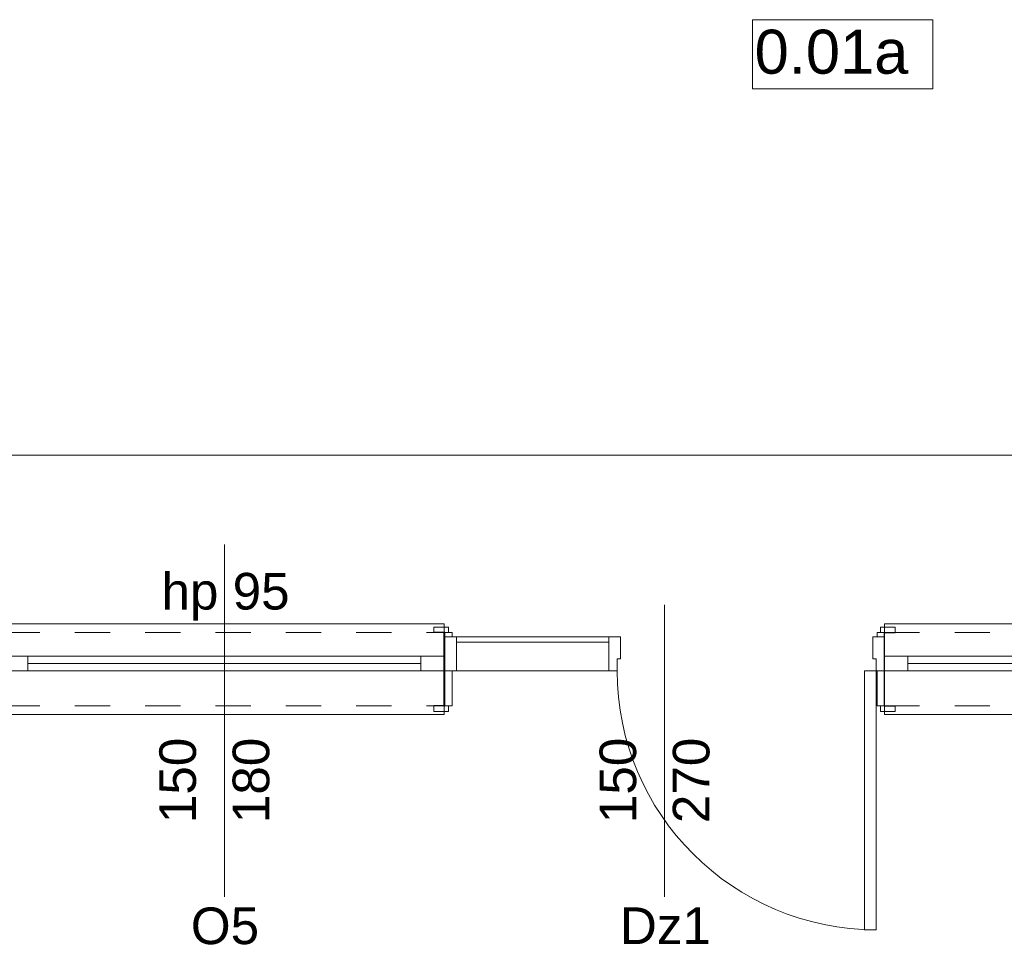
# Model space of a CAD drawing. Header units: centimetres. Extents: x -25572 to 23555, y -2435 to 15405.
# Tile 80 of 134: x 8611 to 8947, y 4291 to 4607. Entities that reach past the tile are written whole.
import ezdxf

# ---------------------------------------------------------------- set-up
doc = ezdxf.new("R2010")
doc.units = ezdxf.units.CM
doc.header["$MEASUREMENT"] = 0
doc.linetypes.add('Przerywana', pattern=[24, 12, -12])
for name, color, linetype, lineweight in [('Nowe_210-A Pomieszczenia_Nr_pióra__41', 7, 'Continuous', 15), ('Nowe_220-A Ściany_Nr_pióra__19', 255, 'Continuous', 0), ('Nowe_220-A Ściany_Nr_pióra__23', 7, 'Continuous', 15), ('Nowe_220-A Ściany_Nr_pióra__27', 7, 'Continuous', 25), ('Nowe_220-A Ściany_Nr_pióra__3', 7, 'Continuous', 13), ('Nowe_220-A Ściany_Nr_pióra__7', 7, 'Continuous', 13), ('Nowe_299-A Wymiary Opisy_Nr_pióra__161', 7, 'Continuous', 5), ('Nowe_299-A Wymiary Opisy_Nr_pióra__41', 7, 'Continuous', 15)]:
    doc.layers.add(name, color=color, linetype=linetype, lineweight=lineweight)
doc.layers.add('Nowe_220-A Ściany_Nr_pióra__45', color=7, linetype='Continuous', lineweight=15, true_color=0x40a5ff)
doc.layers.add('Nowe_299-A Wymiary Opisy', color=7, linetype='Continuous')
doc.styles.add('STYL_AUTOMATYCZNY_11', font='arial.ttf')
doc.styles.add('STYL_AUTOMATYCZNY_6', font='arial.ttf')
doc.dimstyles.new('STYL_AUTOMATYCZNY__1', dxfattribs={"dimtxt": 20, "dimasz": 5.7, "dimexe": 0.18, "dimexo": 0.0625, "dimgap": 0, "dimtad": 1, "dimtih": 1, "dimtoh": 1, "dimdec": 0, "dimzin": 0, "dimdsep": 46, "dimtxsty": 'STYL_AUTOMATYCZNY_11', "dimblk": 'ARROWHEAD_2', "dimblk1": 'ARROWHEAD_2', "dimblk2": 'ARROWHEAD_2', "dimcen": 0.09, "dimse1": 1, "dimse2": 1, "dimclrd": 7, "dimclre": 7, "dimclrt": 7, "dimadec": 1, "dimazin": 0, "dimtfac": 1, "dimtdec": 4, "dimtmove": 0, "dimatfit": 3, "dimfxl": 0, "dimtolj": 1, "dimtzin": 0, "dimarcsym": 0})

# ---------------------------------------------------------------- blocks, each defined once
blk = doc.blocks.new('*D54')
at = {"layer": 'Nowe_299-A Wymiary Opisy_Nr_pióra__161', "color": 7, "linetype": 'Continuous', "lineweight": 5}
for p, q in [((8605.88, 4452.99), (8605.88, 4464.24)), ((9346.38, 4452.99), (9346.38, 4464.24)), ((8608.04, 4462.36), (8603.71, 4454.86)), ((9344.21, 4454.86), (9348.54, 4462.36)), ((8605.88, 4458.61), (9346.38, 4458.61)), ((9346.38, 4458.61), (9350.04, 4458.61))]:
    blk.add_line(p, q, dxfattribs=at)
at = {"layer": 'Nowe_299-A Wymiary Opisy_Nr_pióra__41', "color": 7, "lineweight": 15, "insert": (8953.24, 4462.61), "char_height": 20, "attachment_point": 7, "style": 'STYL_AUTOMATYCZNY_11'}
blk.add_mtext('\\A1;{\\pql;\\fArial|b0|i0|c238|p0;\\W1.000000;741}', dxfattribs=at)
blk = doc.blocks.new('ARROWHEAD_2')
at = {"color": 0, "linetype": 'Continuous', "lineweight": 0}
for p, q in [((-0.378, -0.655), (0.378, 0.655)), ((0, 0), (-1, 0))]:
    blk.add_line(p, q, dxfattribs=at)

msp = doc.modelspace()

# ---------------------------------------------------------------- hatches: boundary and pattern name
at = {"layer": 'Nowe_220-A Ściany_Nr_pióra__19', "linetype": 'Continuous', "lineweight": 0}
msp.add_hatch(color=255, dxfattribs=at).paths.add_polyline_path([(8755.7, 4373.14), (8755.88, 4373.14), (8755.88, 4398.14), (8755.7, 4398.14)])

# ---------------------------------------------------------------- linework, layer by layer
at = {"layer": 'Nowe_210-A Pomieszczenia_Nr_pióra__41', "color": 7, "linetype": 'Continuous', "lineweight": 15}
for p, q in [((8860.91, 4607.21), (8922.39, 4607.21)), ((8860.91, 4583.64), (8860.91, 4607.21)), ((8922.39, 4607.21), (8922.39, 4583.64)), ((8922.39, 4583.64), (8860.91, 4583.64))]:
    msp.add_line(p, q, dxfattribs=at)
at = {"layer": 'Nowe_220-A Ściany_Nr_pióra__23', "color": 7, "linetype": 'Continuous', "lineweight": 15}
for p, q in [((8755.88, 4396.64), (8759.88, 4396.64)), ((8755.88, 4385.14), (8755.88, 4396.64)), ((8759.88, 4396.64), (8759.88, 4385.14)), ((8811.88, 4385.14), (8811.88, 4396.64)), ((8811.88, 4396.64), (8815.88, 4396.64)), ((8815.88, 4396.64), (8815.88, 4389.14)), ((8901.88, 4389.14), (8901.88, 4396.64)), ((8901.88, 4396.64), (8905.88, 4396.64)), ((8905.88, 4396.64), (8905.88, 4385.14)), ((8605.7, 4390.14), (8613.7, 4390.14)), ((8613.7, 4390.14), (8613.7, 4385.14)), ((8747.7, 4385.14), (8747.7, 4390.14)), ((8747.7, 4390.14), (8755.7, 4390.14)), ((8815.88, 4389.14), (8814.68, 4389.14)), ((8814.68, 4389.14), (8814.68, 4385.14)), ((8903.08, 4389.14), (8901.88, 4389.14)), ((8903.08, 4385.14), (8903.08, 4389.14)), ((8905.88, 4390.14), (8913.88, 4390.14)), ((8913.88, 4390.14), (8913.88, 4385.14)), ((8613.7, 4385.14), (8605.7, 4385.14)), ((8755.7, 4385.14), (8747.7, 4385.14)), ((8759.88, 4385.14), (8755.88, 4385.14)), ((8811.88, 4385.14), (8759.88, 4385.14)), ((8814.68, 4385.14), (8811.88, 4385.14)), ((8905.88, 4385.14), (8903.08, 4385.14)), ((8913.88, 4385.14), (8905.88, 4385.14))]:
    msp.add_line(p, q, dxfattribs=at)
msp.add_lwpolyline([(8811.88, 4396.64), (8759.88, 4396.64), (8759.88, 4385.14), (8811.88, 4385.14)], close=True, dxfattribs=at)
at = {"layer": 'Nowe_220-A Ściany_Nr_pióra__27', "color": 7, "linetype": 'Continuous', "lineweight": 25}
for p, q in [((8755.88, 4398.14), (8752.18, 4398.14)), ((8755.88, 4398.14), (8752.18, 4398.14)), ((8755.7, 4390.14), (8755.7, 4398.14)), ((8755.88, 4398.14), (8755.7, 4398.14)), ((8755.7, 4390.14), (8755.7, 4398.14)), ((8755.88, 4396.64), (8755.88, 4398.14)), ((8755.88, 4396.64), (8755.88, 4398.14)), ((8755.88, 4396.64), (8755.88, 4398.14)), ((8905.88, 4390.14), (8905.88, 4398.14)), ((8905.88, 4396.64), (8905.88, 4398.14)), ((8905.88, 4396.64), (8905.88, 4398.14)), ((8905.88, 4398.14), (8909.58, 4398.14)), ((8905.88, 4398.14), (8909.58, 4398.14)), ((8755.88, 4385.14), (8755.88, 4396.64)), ((8755.88, 4385.14), (8755.88, 4396.64)), ((8755.88, 4385.14), (8755.88, 4396.64)), ((8905.88, 4385.14), (8905.88, 4396.64)), ((8905.88, 4385.14), (8905.88, 4396.64)), ((8755.7, 4385.14), (8755.7, 4390.14)), ((8755.7, 4385.14), (8755.7, 4390.14)), ((8755.7, 4385.14), (8755.7, 4390.14)), ((8905.88, 4385.14), (8905.88, 4390.14)), ((8905.88, 4385.14), (8905.88, 4390.14)), ((8755.7, 4373.14), (8755.7, 4385.14)), ((8755.7, 4373.14), (8755.7, 4385.14)), ((8755.88, 4373.14), (8755.88, 4385.14)), ((8755.88, 4373.14), (8755.88, 4385.14)), ((8755.88, 4373.14), (8755.88, 4385.14)), ((8755.88, 4373.14), (8755.88, 4385.14)), ((8755.88, 4373.14), (8755.88, 4385.14)), ((8905.88, 4373.14), (8905.88, 4385.14)), ((8905.88, 4373.14), (8905.88, 4385.14)), ((8905.88, 4373.14), (8905.88, 4385.14)), ((8905.88, 4373.14), (8905.88, 4385.14)), ((8755.88, 4373.14), (8752.18, 4373.14)), ((8755.88, 4373.14), (8752.18, 4373.14)), ((8755.88, 4373.14), (8755.7, 4373.14)), ((8905.88, 4373.14), (8909.58, 4373.14)), ((8905.88, 4373.14), (8909.58, 4373.14))]:
    msp.add_line(p, q, dxfattribs=at)
for points in [[(8755.88, 4398.14), (8755.7, 4398.14)], [(8755.7, 4373.14), (8755.88, 4373.14)]]:
    msp.add_lwpolyline(points, dxfattribs=at)
at = {"layer": 'Nowe_220-A Ściany_Nr_pióra__3', "color": 7, "linetype": 'Continuous', "lineweight": 13}
for p, q in [((8605.7, 4401.14), (8755.7, 4401.14)), ((8755.7, 4401.14), (8755.7, 4398.14)), ((8905.88, 4398.14), (8905.88, 4401.14)), ((8905.88, 4401.14), (9055.88, 4401.14)), ((8757.18, 4400.04), (8752.18, 4400.04)), ((8752.18, 4400.04), (8752.18, 4398.14)), ((8752.18, 4398.14), (8757.18, 4398.14)), ((8758.38, 4398.14), (8755.88, 4398.14)), ((8755.88, 4398.14), (8755.88, 4396.64)), ((8757.18, 4398.14), (8757.18, 4400.04)), ((8758.38, 4396.64), (8758.38, 4398.14)), ((8905.88, 4398.14), (8903.38, 4398.14)), ((8903.38, 4398.14), (8903.38, 4396.64)), ((8909.58, 4400.04), (8904.58, 4400.04)), ((8904.58, 4400.04), (8904.58, 4398.14)), ((8904.58, 4398.14), (8909.58, 4398.14)), ((8905.88, 4396.64), (8905.88, 4398.14)), ((8909.58, 4398.14), (8909.58, 4400.04)), ((8755.88, 4396.64), (8758.38, 4396.64)), ((8759.88, 4394.84), (8811.88, 4394.84)), ((8903.38, 4396.64), (8905.88, 4396.64)), ((8613.7, 4390.14), (8747.7, 4390.14)), ((8613.7, 4387.64), (8747.7, 4387.64)), ((8913.88, 4390.14), (9047.88, 4390.14)), ((8913.88, 4387.64), (9047.88, 4387.64)), ((8747.7, 4385.14), (8613.7, 4385.14)), ((8758.38, 4385.14), (8755.88, 4385.14)), ((8755.88, 4385.14), (8755.88, 4373.14)), ((8758.38, 4373.14), (8758.38, 4385.14)), ((8903.08, 4385.14), (8899.08, 4385.14)), ((8899.08, 4385.14), (8899.08, 4296.74)), ((8903.08, 4296.74), (8903.08, 4385.14)), ((8905.88, 4385.14), (8903.38, 4385.14)), ((8903.38, 4385.14), (8903.38, 4373.14)), ((8905.88, 4373.14), (8905.88, 4385.14)), ((9047.88, 4385.14), (8913.88, 4385.14)), ((8605.7, 4370.14), (8755.7, 4370.14)), ((8757.18, 4373.14), (8752.18, 4373.14)), ((8752.18, 4373.14), (8752.18, 4371.24)), ((8752.18, 4371.24), (8757.18, 4371.24)), ((8755.7, 4370.14), (8755.7, 4373.14)), ((8755.88, 4373.14), (8758.38, 4373.14)), ((8757.18, 4371.24), (8757.18, 4373.14)), ((8903.38, 4373.14), (8905.88, 4373.14)), ((8909.58, 4373.14), (8904.58, 4373.14)), ((8904.58, 4373.14), (8904.58, 4371.24)), ((8904.58, 4371.24), (8909.58, 4371.24)), ((8905.88, 4373.14), (8905.88, 4370.14)), ((8905.88, 4370.14), (9055.88, 4370.14)), ((8909.58, 4371.24), (8909.58, 4373.14)), ((8899.08, 4296.74), (8903.08, 4296.74))]:
    msp.add_line(p, q, dxfattribs=at)
at = {"layer": 'Nowe_220-A Ściany_Nr_pióra__3', "color": 7, "linetype": 'Przerywana', "lineweight": 13}
for p, q in [((8605.7, 4398.14), (8755.7, 4398.14)), ((8905.88, 4398.14), (9055.88, 4398.14)), ((8605.7, 4373.14), (8755.7, 4373.14)), ((8905.88, 4373.14), (9055.88, 4373.14))]:
    msp.add_line(p, q, dxfattribs=at)
at = {"layer": 'Nowe_220-A Ściany_Nr_pióra__3', "color": 7, "linetype": 'Continuous', "lineweight": 13}
msp.add_arc((8903.08, 4385.14), 88.4, 180, 270, dxfattribs=at)
at = {"layer": 'Nowe_220-A Ściany_Nr_pióra__45', "color": 161, "linetype": 'Continuous', "lineweight": 15, "true_color": 0x40a5ff}
for p, q in [((8680.7, 4307.96), (8680.7, 4428.14)), ((8830.88, 4307.96), (8830.88, 4407.6))]:
    msp.add_line(p, q, dxfattribs=at)

# ---------------------------------------------------------------- texts
at = {"layer": 'Nowe_210-A Pomieszczenia_Nr_pióra__41', "color": 7, "linetype": 'Continuous', "lineweight": 15, "insert": (8891.65, 4603.79), "char_height": 15, "attachment_point": 2, "style": 'STYL_AUTOMATYCZNY_6'}
msp.add_mtext('\\A1;{\\pqc;\\pt0,25;\\fArial|b0|i0|c238|p0;\\W1.000000;0.01a\\fArial|b0|i0|c238|p0;\\W1.000000;\\A1{\\H.66x;\\S^  ;}\\fArial|b0|i0|c238|p0;\\W1.000000;\\fArial|b0|i0|c238|p0;\\W1.000000;\\A1{\\H.66x;\\S^  ;}}', dxfattribs=at)
at = {"layer": 'Nowe_220-A Ściany_Nr_pióra__7', "color": 7, "linetype": 'Continuous', "lineweight": 13, "char_height": 12.5, "attachment_point": 7, "style": 'STYL_AUTOMATYCZNY_6'}
for s, insert in [('\\A1;{\\pql;\\pt0;\\fArial|b0|i0|c238|p0;\\W1.000000;hp 95\\fArial|b0|i0|c238|p0;\\W1.000000;\\A1{\\H.66x;\\S^  ;}\\fArial|b0|i0|c238|p0;\\W1.000000;\\fArial|b0|i0|c238|p0;\\W1.000000;}', (8659.25, 4402.23)), ('\\A1;{\\pql;\\pt0;\\fArial|b0|i0|c238|p0;\\W1.000000;O5\\fArial|b0|i0|c238|p0;\\W1.000000;\\fArial|b0|i0|c238|p0;\\W1.000000;\\fArial|b0|i0|c238|p0;\\W1.000000;}', (8669.26, 4291.68)), ('\\A1;{\\pql;\\pt0;\\fArial|b0|i0|c238|p0;\\W1.000000;Dz1\\fArial|b0|i0|c238|p0;\\W1.000000;\\fArial|b0|i0|c238|p0;\\W1.000000;\\fArial|b0|i0|c238|p0;\\W1.000000;}', (8815.63, 4291.89))]:
    msp.add_mtext(s, dxfattribs=dict(at, insert=insert))
at = {"layer": 'Nowe_220-A Ściany_Nr_pióra__7', "color": 7, "linetype": 'Continuous', "lineweight": 13, "char_height": 12.5, "attachment_point": 7, "rotation": 90, "style": 'STYL_AUTOMATYCZNY_6'}
for s, insert in [('\\A1;{\\pql;\\pt0;\\fArial|b0|i0|c238|p0;\\W1.000000;150\\fArial|b0|i0|c238|p0;\\W1.000000;\\A1{\\H.66x;\\S^  ;}\\fArial|b0|i0|c238|p0;\\W1.000000;\\fArial|b0|i0|c238|p0;\\W1.000000;}', (8674.66, 4333.14)), ('\\A1;{\\pql;\\pt0;\\fArial|b0|i0|c238|p0;\\W1.000000;180\\fArial|b0|i0|c238|p0;\\W1.000000;\\A1{\\H.66x;\\S^  ;}\\fArial|b0|i0|c238|p0;\\W1.000000;\\fArial|b0|i0|c238|p0;\\W1.000000;}', (8699.66, 4333.14)), ('\\A1;{\\pql;\\pt0;\\fArial|b0|i0|c238|p0;\\W1.000000;150\\fArial|b0|i0|c238|p0;\\W1.000000;\\A1{\\H.66x;\\S^  ;}\\fArial|b0|i0|c238|p0;\\W1.000000;\\fArial|b0|i0|c238|p0;\\W1.000000;}', (8824.83, 4333.14)), ('\\A1;{\\pql;\\pt0;\\fArial|b0|i0|c238|p0;\\W1.000000;270\\fArial|b0|i0|c238|p0;\\W1.000000;\\A1{\\H.66x;\\S^  ;}\\fArial|b0|i0|c238|p0;\\W1.000000;\\fArial|b0|i0|c238|p0;\\W1.000000;}', (8849.83, 4333.14)), ('\\A1;{\\pql;\\pt0;\\fArial|b0|i0|c238|p0;\\W1.000000;150\\fArial|b0|i0|c238|p0;\\W1.000000;\\A1{\\H.66x;\\S^  ;}\\fArial|b0|i0|c238|p0;\\W1.000000;\\fArial|b0|i0|c238|p0;\\W1.000000;}', (8974.83, 4333.14))]:
    msp.add_mtext(s, dxfattribs=dict(at, insert=insert))

# ---------------------------------------------------------------- dimensions: what is measured, and where the dimension line sits
at = {"layer": 'Nowe_299-A Wymiary Opisy', "color": 7, "linetype": 'Continuous', "lineweight": 5}
dim = msp.add_linear_dim(base=(9346.37561064, 4458.61491823), p1=(8605.87561064, 4428.92039116), p2=(9346.37561064, 4398.1380336), dimstyle='STYL_AUTOMATYCZNY__1', dxfattribs=at)
dim.commit()
dim.dimension.update_dxf_attribs({"geometry": '*D54', "text_midpoint": (8976.07480905, 4472.61491829), "dimtype": 160})

doc.saveas('drawing.dxf')
